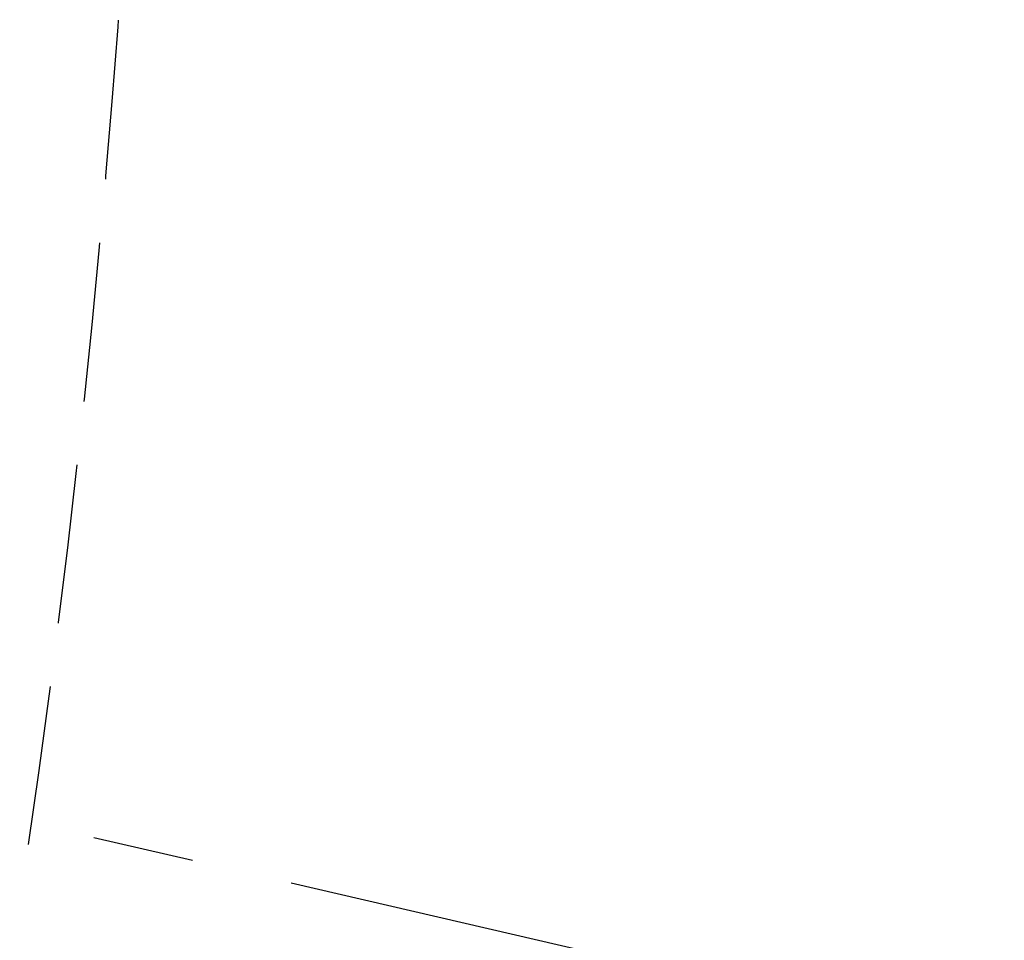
# Model space of a CAD drawing. Header units: millimetres. Extents: x 42975 to 708721, y 118172 to 172014.
# Tile 51 of 73: x 317505 to 317536, y 147801 to 147829. Entities that reach past the tile are written whole.
import ezdxf

# ---------------------------------------------------------------- set-up
doc = ezdxf.new("R2010")
doc.units = ezdxf.units.MM
doc.linetypes.add('ГТО-1 Пунктир', pattern=[7, 5, -2])
doc.linetypes.add('осевая', pattern=[50.8, 31.75, -6.35, 6.35, -6.35])
for name, color, linetype, lineweight in [('ГТО-2_Оси_025', 6, 'осевая', 25), ('ГТО-2_Размеры_035', 2, 'Continuous', 35), ('ОГОС_Пунктир_025', 151, 'ГТО-1 Пунктир', 25)]:
    doc.layers.add(name, color=color, linetype=linetype, lineweight=lineweight)

# ---------------------------------------------------------------- blocks, each defined once
blk = doc.blocks.new('ОГСО_Затвор_План')
at = {"layer": 'ГТО-2_Оси_025', "ltscale": 0.5}
blk.add_line((1439.692, 0), (-1270.296, 0), dxfattribs=at)
at = {"layer": 'ОГОС_Пунктир_025'}
blk.add_arc((-1117.17, -31.95), 374.999, 4.7854, 10.51747, dxfattribs=at)
blk.add_arc((-1117.17, -31.95), 374.999, 4.7854, 10.51747, dxfattribs=at)
blk = doc.blocks.new('A$C1AA538EC')
at = {"layer": 'ГТО-2_Размеры_035', "rotation": 346.9999999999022}
blk.add_blockref('ОГСО_Затвор_План', (-6044.682, -11100.099), dxfattribs=at)

msp = doc.modelspace()

# ---------------------------------------------------------------- block references
at = {"layer": 'ГТО-2_Размеры_035'}
msp.add_blockref('A$C1AA538EC', (324274.631, 158737.105), dxfattribs=at)

doc.saveas('drawing.dxf')
